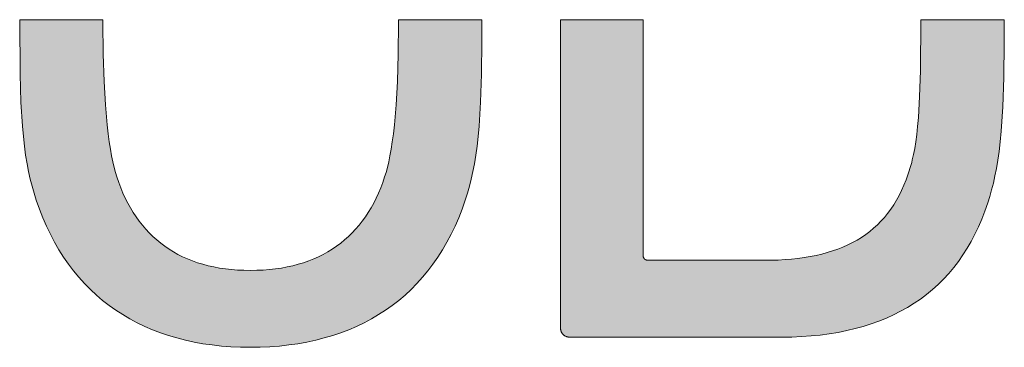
# Model space of a CAD drawing. Header units: millimetres. Extents: x -324 to -247, y -83 to 38.
# Tile 10 of 11: x -259.54 to -256.17, y -13.78 to -12.66. Entities that reach past the tile are written whole.
import ezdxf

# ---------------------------------------------------------------- set-up
doc = ezdxf.new("R2010")
doc.units = ezdxf.units.MM
doc.header["$MEASUREMENT"] = 0
doc.layers.add('Print', color=7, linetype='Continuous', lineweight=0)

# ---------------------------------------------------------------- blocks, each defined once
blk = doc.blocks.new('Block_0')
at = {"layer": 'Print'}
h = blk.add_hatch(color=4, dxfattribs=at)
h.dxf.hatch_style = 2
h.paths.add_polyline_path([(-259.5411, -12.6602), (-259.5399, -12.8469), (-259.5367, -12.9433), (-259.5317, -13.0249), (-259.5285, -13.061), (-259.5248, -13.0944), (-259.5207, -13.1254), (-259.516, -13.1543), (-259.5108, -13.1814), (-259.505, -13.2072), (-259.4987, -13.2318), (-259.4919, -13.2556), (-259.4844, -13.2789), (-259.4736, -13.3097), (-259.4619, -13.3396), (-259.4493, -13.3685), (-259.4358, -13.3964), (-259.4216, -13.4234), (-259.4065, -13.4494), (-259.3906, -13.4745), (-259.3738, -13.4986), (-259.3563, -13.5217), (-259.338, -13.5439), (-259.3188, -13.5651), (-259.2989, -13.5853), (-259.2783, -13.6046), (-259.2568, -13.6229), (-259.2347, -13.6402), (-259.2117, -13.6565), (-259.1881, -13.6719), (-259.1637, -13.6863), (-259.1386, -13.6997), (-259.1127, -13.7121), (-259.0862, -13.7236), (-259.059, -13.734), (-259.0311, -13.7435), (-259.0025, -13.752), (-258.9733, -13.7595), (-258.9434, -13.766), (-258.9129, -13.7715), (-258.8817, -13.776), (-258.8499, -13.7795), (-258.8175, -13.782), (-258.7844, -13.7835), (-258.7508, -13.784), (-258.7168, -13.7835), (-258.6835, -13.782), (-258.6508, -13.7795), (-258.6188, -13.776), (-258.5874, -13.7715), (-258.5566, -13.766), (-258.5266, -13.7595), (-258.4972, -13.752), (-258.4684, -13.7435), (-258.4404, -13.734), (-258.413, -13.7236), (-258.3864, -13.7121), (-258.3605, -13.6997), (-258.3353, -13.6863), (-258.3108, -13.6719), (-258.2871, -13.6565), (-258.2641, -13.6402), (-258.2418, -13.6229), (-258.2203, -13.6046), (-258.1996, -13.5853), (-258.1797, -13.5651), (-258.1605, -13.5439), (-258.1421, -13.5217), (-258.1246, -13.4986), (-258.1078, -13.4745), (-258.0919, -13.4494), (-258.0768, -13.4234), (-258.0625, -13.3964), (-258.0491, -13.3685), (-258.0365, -13.3396), (-258.0247, -13.3097), (-258.0139, -13.2789), (-258.0065, -13.2556), (-257.9996, -13.2318), (-257.9933, -13.2072), (-257.9876, -13.1814), (-257.9824, -13.1543), (-257.9777, -13.1254), (-257.9735, -13.0944), (-257.9698, -13.061), (-257.9666, -13.0249), (-257.9617, -12.9433), (-257.9584, -12.8469), (-257.9569, -12.7333), (-257.9574, -12.6602), (-258.2427, -12.6602), (-258.2426, -12.6692), (-258.2436, -12.7781), (-258.2465, -12.8722), (-258.251, -12.9528), (-258.2569, -13.0213), (-258.2603, -13.0514), (-258.264, -13.0789), (-258.2679, -13.104), (-258.2721, -13.1269), (-258.2764, -13.1478), (-258.2809, -13.1667), (-258.2855, -13.1839), (-258.2902, -13.1995), (-258.2967, -13.2186), (-258.3037, -13.2372), (-258.3112, -13.2552), (-258.3192, -13.2726), (-258.3278, -13.2895), (-258.3368, -13.3058), (-258.3464, -13.3216), (-258.3564, -13.3368), (-258.367, -13.3514), (-258.378, -13.3654), (-258.3896, -13.3789), (-258.4016, -13.3918), (-258.4142, -13.4041), (-258.4273, -13.4158), (-258.4409, -13.4269), (-258.455, -13.4374), (-258.4697, -13.4472), (-258.4848, -13.4565), (-258.5005, -13.4652), (-258.5166, -13.4733), (-258.5333, -13.4807), (-258.5505, -13.4875), (-258.5682, -13.4937), (-258.5864, -13.4992), (-258.6051, -13.5041), (-258.6244, -13.5084), (-258.6442, -13.512), (-258.6644, -13.515), (-258.6852, -13.5173), (-258.7066, -13.5189), (-258.7284, -13.5199), (-258.7508, -13.5203), (-258.7729, -13.5199), (-258.7945, -13.5189), (-258.8155, -13.5173), (-258.8361, -13.515), (-258.8562, -13.512), (-258.8757, -13.5084), (-258.8948, -13.5041), (-258.9134, -13.4992), (-258.9314, -13.4937), (-258.949, -13.4875), (-258.966, -13.4807), (-258.9826, -13.4733), (-258.9986, -13.4652), (-259.0142, -13.4565), (-259.0292, -13.4472), (-259.0438, -13.4374), (-259.0578, -13.4269), (-259.0714, -13.4158), (-259.0844, -13.4041), (-259.0969, -13.3918), (-259.109, -13.3789), (-259.1205, -13.3654), (-259.1315, -13.3514), (-259.142, -13.3368), (-259.1521, -13.3216), (-259.1616, -13.3058), (-259.1706, -13.2895), (-259.1791, -13.2726), (-259.1871, -13.2552), (-259.1946, -13.2372), (-259.2016, -13.2186), (-259.2081, -13.1995), (-259.2128, -13.1839), (-259.2174, -13.1667), (-259.2219, -13.1478), (-259.2262, -13.1269), (-259.2304, -13.104), (-259.2343, -13.0789), (-259.238, -13.0514), (-259.2414, -13.0213), (-259.2473, -12.9528), (-259.2518, -12.8722), (-259.2547, -12.7781), (-259.2557, -12.6692), (-259.2556, -12.6602)])
h = blk.add_hatch(color=4, dxfattribs=at)
h.dxf.hatch_style = 2
h.paths.add_polyline_path([(-256.4331, -13.6025), (-256.4129, -13.5858), (-256.3934, -13.5683), (-256.3748, -13.5498), (-256.357, -13.5305), (-256.34, -13.5103), (-256.3237, -13.4892), (-256.3083, -13.4672), (-256.2937, -13.4443), (-256.28, -13.4205), (-256.267, -13.3959), (-256.2549, -13.3704), (-256.2436, -13.344), (-256.2331, -13.3167), (-256.2235, -13.2886), (-256.2165, -13.2665), (-256.21, -13.244), (-256.204, -13.2207), (-256.1984, -13.1962), (-256.1933, -13.1702), (-256.1886, -13.1422), (-256.1843, -13.1119), (-256.1805, -13.0789), (-256.1772, -13.0427), (-256.1718, -12.9594), (-256.1683, -12.8589), (-256.1665, -12.7382), (-256.167, -12.6602), (-256.4525, -12.6602), (-256.4537, -12.8355), (-256.4566, -12.9232), (-256.4609, -12.9952), (-256.4635, -13.0261), (-256.4665, -13.054), (-256.4699, -13.0791), (-256.4735, -13.1019), (-256.4775, -13.1225), (-256.4818, -13.1414), (-256.484, -13.1502), (-256.4888, -13.1669), (-256.4938, -13.1825), (-256.5033, -13.2094), (-256.5107, -13.2279), (-256.5186, -13.2458), (-256.527, -13.263), (-256.536, -13.2794), (-256.5456, -13.2952), (-256.5557, -13.3103), (-256.5663, -13.3247), (-256.5775, -13.3384), (-256.5892, -13.3515), (-256.6015, -13.3639), (-256.6143, -13.3756), (-256.6277, -13.3868), (-256.6416, -13.3973), (-256.6561, -13.4071), (-256.6712, -13.4164), (-256.6868, -13.425), (-256.703, -13.433), (-256.7197, -13.4405), (-256.737, -13.4473), (-256.7549, -13.4535), (-256.7733, -13.4592), (-256.7923, -13.4643), (-256.8118, -13.4688), (-256.8319, -13.4728), (-256.8526, -13.4762), (-256.8739, -13.479), (-256.8957, -13.4814), (-256.9181, -13.4832), (-256.9411, -13.4845), (-256.9647, -13.4852), (-257.3858, -13.4855), (-257.387, -13.4855), (-257.3881, -13.4854), (-257.3892, -13.4853), (-257.3903, -13.4852), (-257.3913, -13.485), (-257.3923, -13.4848), (-257.3932, -13.4846), (-257.3941, -13.4843), (-257.395, -13.484), (-257.3958, -13.4836), (-257.3966, -13.4832), (-257.3974, -13.4828), (-257.3981, -13.4823), (-257.3988, -13.4818), (-257.3994, -13.4813), (-257.4, -13.4807), (-257.4006, -13.4801), (-257.4011, -13.4794), (-257.4016, -13.4787), (-257.4021, -13.478), (-257.4025, -13.4772), (-257.4029, -13.4764), (-257.4033, -13.4756), (-257.4036, -13.4747), (-257.4039, -13.4738), (-257.4041, -13.4729), (-257.4043, -13.4719), (-257.4045, -13.4708), (-257.4046, -13.4698), (-257.4047, -13.4687), (-257.4048, -13.4675), (-257.4048, -12.6602), (-257.6875, -12.6602), (-257.6875, -13.7173), (-257.6874, -13.7191), (-257.6873, -13.7208), (-257.6871, -13.7225), (-257.6869, -13.7241), (-257.6866, -13.7257), (-257.6861, -13.7273), (-257.6857, -13.7288), (-257.6852, -13.7303), (-257.6846, -13.7317), (-257.6839, -13.7331), (-257.6832, -13.7344), (-257.6824, -13.7357), (-257.6816, -13.7369), (-257.6807, -13.7381), (-257.6797, -13.7392), (-257.6787, -13.7403), (-257.6776, -13.7413), (-257.6765, -13.7422), (-257.6753, -13.7432), (-257.6741, -13.744), (-257.6728, -13.7448), (-257.6715, -13.7455), (-257.6701, -13.7461), (-257.6687, -13.7467), (-257.6672, -13.7473), (-257.6657, -13.7477), (-257.6642, -13.7481), (-257.6626, -13.7485), (-257.6609, -13.7487), (-257.6592, -13.7489), (-257.6575, -13.749), (-257.6558, -13.749), (-256.8946, -13.7486), (-256.8615, -13.7472), (-256.829, -13.7449), (-256.7973, -13.7418), (-256.7664, -13.7377), (-256.7362, -13.7327), (-256.7067, -13.7268), (-256.678, -13.72), (-256.6501, -13.7123), (-256.6229, -13.7036), (-256.5965, -13.6941), (-256.5708, -13.6837), (-256.5459, -13.6724), (-256.5218, -13.6602), (-256.4984, -13.6471), (-256.4759, -13.6331), (-256.4541, -13.6183)])
for points in [[(-259.5411, -12.6602), (-259.5399, -12.8469), (-259.5367, -12.9433), (-259.5317, -13.0249), (-259.5285, -13.061), (-259.5248, -13.0944), (-259.5207, -13.1254), (-259.516, -13.1543), (-259.5108, -13.1814), (-259.505, -13.2072), (-259.4987, -13.2318), (-259.4919, -13.2556), (-259.4844, -13.2789), (-259.4736, -13.3097), (-259.4619, -13.3396), (-259.4493, -13.3685), (-259.4358, -13.3964), (-259.4216, -13.4234), (-259.4065, -13.4494), (-259.3906, -13.4745), (-259.3738, -13.4986), (-259.3563, -13.5217), (-259.338, -13.5439), (-259.3188, -13.5651), (-259.2989, -13.5853), (-259.2783, -13.6046), (-259.2568, -13.6229), (-259.2347, -13.6402), (-259.2117, -13.6565), (-259.1881, -13.6719), (-259.1637, -13.6863), (-259.1386, -13.6997), (-259.1127, -13.7121), (-259.0862, -13.7236), (-259.059, -13.734), (-259.0311, -13.7435), (-259.0025, -13.752), (-258.9733, -13.7595), (-258.9434, -13.766), (-258.9129, -13.7715), (-258.8817, -13.776), (-258.8499, -13.7795), (-258.8175, -13.782), (-258.7844, -13.7835), (-258.7508, -13.784), (-258.7168, -13.7835), (-258.6835, -13.782), (-258.6508, -13.7795), (-258.6188, -13.776), (-258.5874, -13.7715), (-258.5566, -13.766), (-258.5266, -13.7595), (-258.4972, -13.752), (-258.4684, -13.7435), (-258.4404, -13.734), (-258.413, -13.7236), (-258.3864, -13.7121), (-258.3605, -13.6997), (-258.3353, -13.6863), (-258.3108, -13.6719), (-258.2871, -13.6565), (-258.2641, -13.6402), (-258.2418, -13.6229), (-258.2203, -13.6046), (-258.1996, -13.5853), (-258.1797, -13.5651), (-258.1605, -13.5439), (-258.1421, -13.5217), (-258.1246, -13.4986), (-258.1078, -13.4745), (-258.0919, -13.4494), (-258.0768, -13.4234), (-258.0625, -13.3964), (-258.0491, -13.3685), (-258.0365, -13.3396), (-258.0247, -13.3097), (-258.0139, -13.2789), (-258.0065, -13.2556), (-257.9996, -13.2318), (-257.9933, -13.2072), (-257.9876, -13.1814), (-257.9824, -13.1543), (-257.9777, -13.1254), (-257.9735, -13.0944), (-257.9698, -13.061), (-257.9666, -13.0249), (-257.9617, -12.9433), (-257.9584, -12.8469), (-257.9569, -12.7333), (-257.9574, -12.6602), (-258.2427, -12.6602), (-258.2426, -12.6692), (-258.2436, -12.7781), (-258.2465, -12.8722), (-258.251, -12.9528), (-258.2569, -13.0213), (-258.2603, -13.0514), (-258.264, -13.0789), (-258.2679, -13.104), (-258.2721, -13.1269), (-258.2764, -13.1478), (-258.2809, -13.1667), (-258.2855, -13.1839), (-258.2902, -13.1995), (-258.2967, -13.2186), (-258.3037, -13.2372), (-258.3112, -13.2552), (-258.3192, -13.2726), (-258.3278, -13.2895), (-258.3368, -13.3058), (-258.3464, -13.3216), (-258.3564, -13.3368), (-258.367, -13.3514), (-258.378, -13.3654), (-258.3896, -13.3789), (-258.4016, -13.3918), (-258.4142, -13.4041), (-258.4273, -13.4158), (-258.4409, -13.4269), (-258.455, -13.4374), (-258.4697, -13.4472), (-258.4848, -13.4565), (-258.5005, -13.4652), (-258.5166, -13.4733), (-258.5333, -13.4807), (-258.5505, -13.4875), (-258.5682, -13.4937), (-258.5864, -13.4992), (-258.6051, -13.5041), (-258.6244, -13.5084), (-258.6442, -13.512), (-258.6644, -13.515), (-258.6852, -13.5173), (-258.7066, -13.5189), (-258.7284, -13.5199), (-258.7508, -13.5203), (-258.7729, -13.5199), (-258.7945, -13.5189), (-258.8155, -13.5173), (-258.8361, -13.515), (-258.8562, -13.512), (-258.8757, -13.5084), (-258.8948, -13.5041), (-258.9134, -13.4992), (-258.9314, -13.4937), (-258.949, -13.4875), (-258.966, -13.4807), (-258.9826, -13.4733), (-258.9986, -13.4652), (-259.0142, -13.4565), (-259.0292, -13.4472), (-259.0438, -13.4374), (-259.0578, -13.4269), (-259.0714, -13.4158), (-259.0844, -13.4041), (-259.0969, -13.3918), (-259.109, -13.3789), (-259.1205, -13.3654), (-259.1315, -13.3514), (-259.142, -13.3368), (-259.1521, -13.3216), (-259.1616, -13.3058), (-259.1706, -13.2895), (-259.1791, -13.2726), (-259.1871, -13.2552), (-259.1946, -13.2372), (-259.2016, -13.2186), (-259.2081, -13.1995), (-259.2128, -13.1839), (-259.2174, -13.1667), (-259.2219, -13.1478), (-259.2262, -13.1269), (-259.2304, -13.104), (-259.2343, -13.0789), (-259.238, -13.0514), (-259.2414, -13.0213), (-259.2473, -12.9528), (-259.2518, -12.8722), (-259.2547, -12.7781), (-259.2557, -12.6692), (-259.2556, -12.6602)], [(-256.4331, -13.6025), (-256.4129, -13.5858), (-256.3934, -13.5683), (-256.3748, -13.5498), (-256.357, -13.5305), (-256.34, -13.5103), (-256.3237, -13.4892), (-256.3083, -13.4672), (-256.2937, -13.4443), (-256.28, -13.4205), (-256.267, -13.3959), (-256.2549, -13.3704), (-256.2436, -13.344), (-256.2331, -13.3167), (-256.2235, -13.2886), (-256.2165, -13.2665), (-256.21, -13.244), (-256.204, -13.2207), (-256.1984, -13.1962), (-256.1933, -13.1702), (-256.1886, -13.1422), (-256.1843, -13.1119), (-256.1805, -13.0789), (-256.1772, -13.0427), (-256.1718, -12.9594), (-256.1683, -12.8589), (-256.1665, -12.7382), (-256.167, -12.6602), (-256.4525, -12.6602), (-256.4537, -12.8355), (-256.4566, -12.9232), (-256.4609, -12.9952), (-256.4635, -13.0261), (-256.4665, -13.054), (-256.4699, -13.0791), (-256.4735, -13.1019), (-256.4775, -13.1225), (-256.4818, -13.1414), (-256.484, -13.1502), (-256.4888, -13.1669), (-256.4938, -13.1825), (-256.5033, -13.2094), (-256.5107, -13.2279), (-256.5186, -13.2458), (-256.527, -13.263), (-256.536, -13.2794), (-256.5456, -13.2952), (-256.5557, -13.3103), (-256.5663, -13.3247), (-256.5775, -13.3384), (-256.5892, -13.3515), (-256.6015, -13.3639), (-256.6143, -13.3756), (-256.6277, -13.3868), (-256.6416, -13.3973), (-256.6561, -13.4071), (-256.6712, -13.4164), (-256.6868, -13.425), (-256.703, -13.433), (-256.7197, -13.4405), (-256.737, -13.4473), (-256.7549, -13.4535), (-256.7733, -13.4592), (-256.7923, -13.4643), (-256.8118, -13.4688), (-256.8319, -13.4728), (-256.8526, -13.4762), (-256.8739, -13.479), (-256.8957, -13.4814), (-256.9181, -13.4832), (-256.9411, -13.4845), (-256.9647, -13.4852), (-257.3858, -13.4855), (-257.387, -13.4855), (-257.3881, -13.4854), (-257.3892, -13.4853), (-257.3903, -13.4852), (-257.3913, -13.485), (-257.3923, -13.4848), (-257.3932, -13.4846), (-257.3941, -13.4843), (-257.395, -13.484), (-257.3958, -13.4836), (-257.3966, -13.4832), (-257.3974, -13.4828), (-257.3981, -13.4823), (-257.3988, -13.4818), (-257.3994, -13.4813), (-257.4, -13.4807), (-257.4006, -13.4801), (-257.4011, -13.4794), (-257.4016, -13.4787), (-257.4021, -13.478), (-257.4025, -13.4772), (-257.4029, -13.4764), (-257.4033, -13.4756), (-257.4036, -13.4747), (-257.4039, -13.4738), (-257.4041, -13.4729), (-257.4043, -13.4719), (-257.4045, -13.4708), (-257.4046, -13.4698), (-257.4047, -13.4687), (-257.4048, -13.4675), (-257.4048, -12.6602), (-257.6875, -12.6602), (-257.6875, -13.7173), (-257.6874, -13.7191), (-257.6873, -13.7208), (-257.6871, -13.7225), (-257.6869, -13.7241), (-257.6866, -13.7257), (-257.6861, -13.7273), (-257.6857, -13.7288), (-257.6852, -13.7303), (-257.6846, -13.7317), (-257.6839, -13.7331), (-257.6832, -13.7344), (-257.6824, -13.7357), (-257.6816, -13.7369), (-257.6807, -13.7381), (-257.6797, -13.7392), (-257.6787, -13.7403), (-257.6776, -13.7413), (-257.6765, -13.7422), (-257.6753, -13.7432), (-257.6741, -13.744), (-257.6728, -13.7448), (-257.6715, -13.7455), (-257.6701, -13.7461), (-257.6687, -13.7467), (-257.6672, -13.7473), (-257.6657, -13.7477), (-257.6642, -13.7481), (-257.6626, -13.7485), (-257.6609, -13.7487), (-257.6592, -13.7489), (-257.6575, -13.749), (-257.6558, -13.749), (-256.8946, -13.7486), (-256.8615, -13.7472), (-256.829, -13.7449), (-256.7973, -13.7418), (-256.7664, -13.7377), (-256.7362, -13.7327), (-256.7067, -13.7268), (-256.678, -13.72), (-256.6501, -13.7123), (-256.6229, -13.7036), (-256.5965, -13.6941), (-256.5708, -13.6837), (-256.5459, -13.6724), (-256.5218, -13.6602), (-256.4984, -13.6471), (-256.4759, -13.6331), (-256.4541, -13.6183)]]:
    blk.add_lwpolyline(points, close=True, dxfattribs=at)

msp = doc.modelspace()

# ---------------------------------------------------------------- block references
at = {"layer": 'Print'}
msp.add_blockref('Block_0', (0, 0), dxfattribs=at)

doc.saveas('drawing.dxf')
